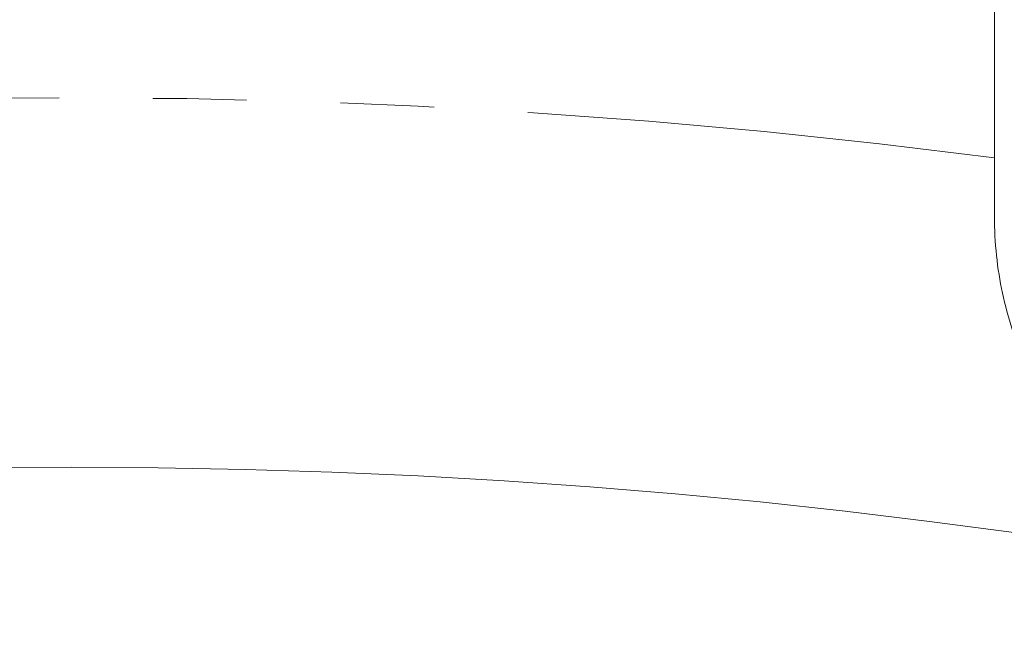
# Model space of a CAD drawing. Header units: millimetres. Extents: x -114 to 331, y -285 to 420.
# Tile 6 of 29: x -23 to -10, y 169 to 177. Entities that reach past the tile are written whole.
import ezdxf

# ---------------------------------------------------------------- set-up
doc = ezdxf.new("R2010")
doc.units = ezdxf.units.MM
doc.linetypes.add('PHANTOM', pattern=[12.7, 6.35, -1.27, 1.27, -1.27, 1.27, -1.27])

msp = doc.modelspace()

# ---------------------------------------------------------------- linework, layer by layer
at = {"color": 7, "linetype": 'Continuous', "lineweight": 15}
msp.add_line((-10.112, 174.997), (-10.112, 177.062), dxfattribs=at)
msp.add_circle((-22.612, 79.562), 91.25, dxfattribs=at)
at = {"color": 8, "linetype": 'PHANTOM', "lineweight": 0}
msp.add_arc((-22.612, 79.562), 96.25, 82.53791, 97.46209, dxfattribs=at)
at = {"color": 7, "linetype": 'Continuous', "lineweight": 15}
msp.add_open_spline([(-10.112, 174.997), (-10.112, 174.732), (-10.112, 174.469), (-10.112, 174.207)], degree=3, dxfattribs=at)
msp.add_open_spline([(-10.112, 174.207), (-10.112, 173.845), (-10.073, 173.5), (-9.967, 173.002), (-9.923, 172.838), (-9.822, 172.523), (-9.765, 172.372), (-9.577, 171.935), (-9.426, 171.663), (-9.095, 171.171), (-8.914, 170.949), (-8.529, 170.547), (-8.324, 170.366), (-7.895, 170.045), (-7.674, 169.906), (-7.221, 169.667), (-6.989, 169.566), (-6.632, 169.443), (-6.512, 169.406), (-6.268, 169.341), (-6.144, 169.314), (-6.021, 169.291)], degree=3, knots=[0, 0, 0, 0, 0.125, 0.125, 0.1875, 0.1875, 0.25, 0.25, 0.375, 0.375, 0.5, 0.5, 0.625, 0.625, 0.75, 0.75, 0.875, 0.875, 0.9375, 0.9375, 1, 1, 1, 1], dxfattribs=at)

doc.saveas('drawing.dxf')
